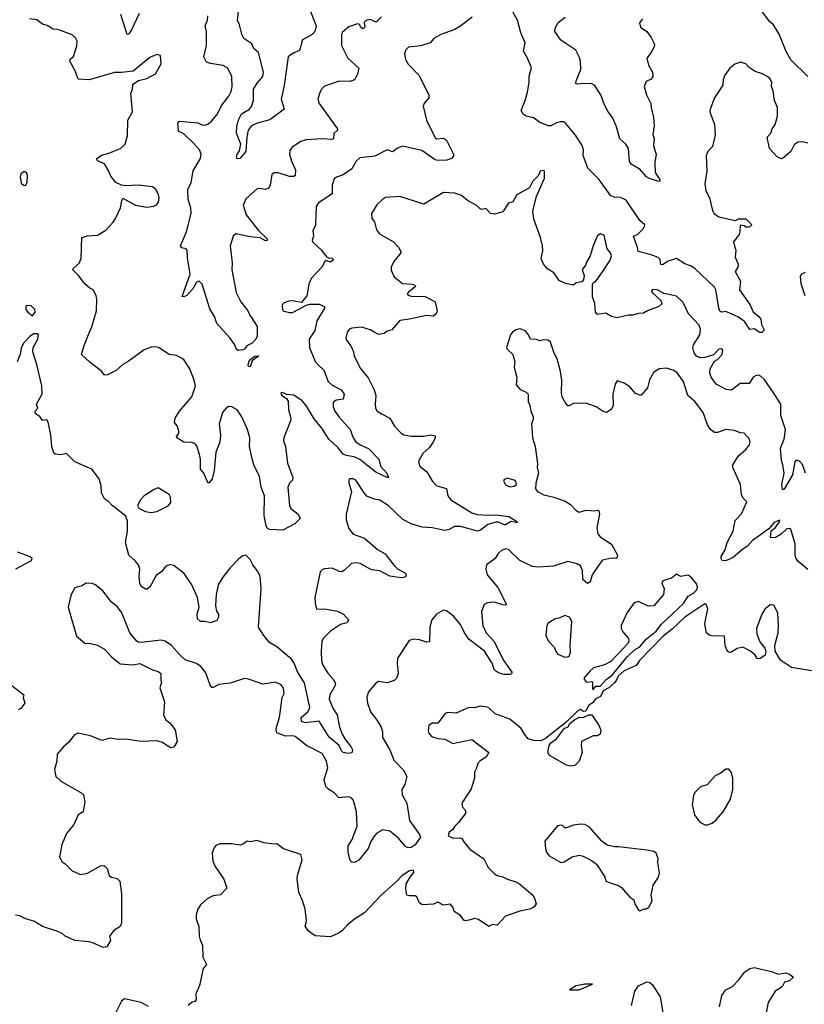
# Model space of a CAD drawing. Extents: x 2199565 to 2323334, y 894172 to 1018966.
# Tile 245 of 256: x 2235604 to 2241160, y 982372 to 989348. Entities that reach past the tile are written whole.
import ezdxf

# ---------------------------------------------------------------- set-up
doc = ezdxf.new("R2010")
doc.units = 0

msp = doc.modelspace()

# ---------------------------------------------------------------- linework, layer by layer
at = {"layer": '0CON10XD'}
for points in [[(2237662, 989405), (2237702.1, 989305), (2237693.1, 989265), (2237675, 989242.9), (2237607.5, 989205), (2237585, 989129.4), (2237539.7, 989110.3), (2237505, 989084.2), (2237477.8, 988882.2), (2237456.2, 988785), (2237475.5, 988714.5), (2237375, 988637.5), (2237285, 988615.6), (2237245, 988597.1), (2237221.5, 988565), (2237211.8, 988515), (2237205.3, 988414.7), (2237162, 988365), (2237145, 988362.5), (2237139.2, 988375), (2237143.1, 988395), (2237161.2, 988418.8), (2237170.4, 988465), (2237140, 988545), (2237141.4, 988595), (2237155, 988644.3), (2237175, 988681.6), (2237232.2, 988715), (2237246.1, 988733.9), (2237258.9, 988775), (2237260.6, 988855), (2237285, 988898.8), (2237325.7, 988945), (2237329.4, 988975), (2237294.5, 989114.5), (2237262.9, 989145), (2237246.9, 989176.9), (2237192, 989215), (2237176, 989245), (2237161.3, 989311.3), (2237145.6, 989345), (2237155.4, 989424.6)], [(2241185, 988472), (2241145, 988483.3), (2241115, 988481.2), (2241087.7, 988462.3), (2241064, 988415), (2241005, 988364), (2240995, 988362.5), (2240966.6, 988376.6), (2240914.3, 988435), (2240897.5, 988515), (2240922.5, 988545), (2240931.2, 988575), (2240954.2, 988605), (2240970.6, 988665), (2240969.2, 988725), (2240948.1, 988775), (2240940, 988845), (2240927.1, 988875), (2240930, 988905), (2240915, 988932), (2240902.1, 988942.1), (2240863.3, 988965), (2240811.1, 988981.1), (2240769.7, 989009.7), (2240745, 989036.2), (2240707.7, 989047.7), (2240667.3, 989032.7), (2240632.5, 989005), (2240596.2, 988955), (2240586, 988925), (2240583.8, 988885), (2240525, 988793.3), (2240492.5, 988715), (2240492, 988695), (2240524, 988605), (2240529.1, 988530.9), (2240510.3, 988449.7), (2240476.2, 988415), (2240463.8, 988385), (2240468.5, 988275), (2240454.6, 988184.6), (2240462.9, 988135), (2240488, 988085), (2240510.8, 987995), (2240522.5, 987975), (2240555, 987950.6), (2240673.8, 987926.2), (2240695, 987936.2), (2240746.4, 987936.4), (2240787.5, 987895), (2240775, 987880), (2240765, 987877.5), (2240745, 987877.5), (2240735, 987887.5), (2240705, 987892.5), (2240704.2, 987845), (2240698, 987825), (2240658.8, 987775), (2240666.2, 987743.8), (2240674.2, 987715), (2240671.4, 987665), (2240690.8, 987615), (2240688, 987595), (2240670.8, 987565), (2240707.3, 987495), (2240700.5, 987435), (2240775, 987331.2), (2240798.6, 987278.6), (2240838.6, 987245), (2240851.4, 987225), (2240857.7, 987187.7), (2240872.5, 987155), (2240872.5, 987145), (2240858.3, 987131.7), (2240845, 987132.5), (2240805, 987157.5), (2240775, 987154), (2240738.2, 987208.2), (2240695, 987240), (2240605, 987281.1), (2240575, 987276.5), (2240565, 987280.5), (2240553.6, 987305), (2240532.9, 987435), (2240525, 987453.3), (2240385, 987585.8), (2240355, 987604.5), (2240315, 987617.1), (2240255, 987656.9), (2240195, 987638.2), (2240155, 987611.9), (2240143.7, 987613.7), (2240138.3, 987648.3), (2240125, 987662.9), (2240075, 987682), (2239984.5, 987704.5), (2239979.6, 987735), (2239950, 987815), (2239980.9, 987829.1), (2240007.8, 987855), (2240025.5, 987875), (2240030, 987895), (2239995.5, 987925.5), (2239898.7, 988068.7), (2239858.9, 988088.9), (2239815, 988089.5), (2239791, 988101), (2239705, 988218.7), (2239626.9, 988295), (2239593.3, 988385), (2239595.6, 988425), (2239586.3, 988456.3), (2239540.3, 988530.3), (2239468.8, 988615), (2239455, 988623.8), (2239433.9, 988623.9), (2239405, 988617.1), (2239365, 988595.7), (2239345, 988596.9), (2239285, 988622.2), (2239241.7, 988651.7), (2239190, 988665), (2239168.7, 988678.7), (2239154, 988705), (2239183.6, 988775), (2239200, 988835), (2239212.5, 988905), (2239211.1, 988948.9), (2239227.3, 989007.3), (2239200.9, 989075), (2239170.6, 989125), (2239183.3, 989185), (2239151.9, 989255), (2239130, 989345), (2239083.1, 989425)], [(2241184.6, 988944.6), (2241063.8, 989063.8), (2241031.5, 989121.5), (2240980.8, 989245), (2240941.8, 989311.8), (2240912.9, 989335), (2240855, 989416)], [(2236235.7, 988275.7), (2236205, 988326), (2236155, 988347.5), (2236148.3, 988361.7), (2236182.3, 988387.7), (2236235, 988402), (2236316.7, 988435), (2236350, 988465), (2236367.1, 988525), (2236370, 988635), (2236402, 988695), (2236391.2, 988825), (2236403.3, 988855), (2236405, 988890), (2236445, 988916.7), (2236505, 988931.2), (2236565, 988964), (2236605.8, 989035), (2236600, 989095), (2236575, 989102.5), (2236525, 989080), (2236406.4, 988983.6), (2236325, 988972.9), (2236275, 988974.4), (2236095, 988922.7), (2236016.8, 988926.8), (2235996.7, 988985), (2235960, 989055), (2235961.7, 989068.3), (2235985, 989087.5), (2236008.3, 989161.7), (2236010, 989195), (2235998.3, 989218.3), (2235975, 989240), (2235875, 989278), (2235841.2, 989281.2), (2235797.9, 989307.9), (2235765, 989316), (2235725.9, 989345.9), (2235673, 989353)], [(2238808.8, 989365), (2238725, 989301.4), (2238685, 989277.5), (2238585, 989244.2), (2238536.7, 989215), (2238510, 989185), (2238443.9, 989163.9), (2238357.7, 989152.3), (2238338, 989135), (2238328.8, 989105), (2238336, 989065), (2238355, 989033.3), (2238431.2, 988955), (2238501.4, 988815), (2238500.6, 988795), (2238467.5, 988755), (2238462, 988735), (2238484.3, 988635), (2238545, 988511.2), (2238555.9, 988504.1), (2238605, 988509.2), (2238626.7, 988495), (2238676.7, 988395), (2238675, 988380), (2238662.5, 988365), (2238628.3, 988351.7), (2238565, 988350), (2238545, 988356.2), (2238451.9, 988421.9), (2238315, 988451.4), (2238274.3, 988435.7), (2238245, 988411.2), (2238205, 988426.2), (2238117.8, 988382.2), (2238011.5, 988368.5), (2237985.6, 988345), (2237955, 988290.6), (2237895, 988248.1), (2237847.3, 988232.7), (2237830.5, 988219.5), (2237815.5, 988174.5), (2237817.5, 988115), (2237719.7, 988050.3), (2237703.8, 988025), (2237698.8, 987901.2), (2237696.2, 987885), (2237678.8, 987855), (2237683.8, 987815), (2237674, 987785), (2237676.2, 987775), (2237740, 987715), (2237775, 987671.2), (2237791.2, 987661.2), (2237817.8, 987657.8), (2237822.9, 987645), (2237805, 987629.5), (2237775, 987640.8), (2237765, 987635.6), (2237744.3, 987595), (2237666.9, 987515), (2237651.9, 987475), (2237638.1, 987391.9), (2237600, 987345), (2237535, 987356), (2237507, 987353), (2237475, 987340), (2237463, 987327), (2237462.5, 987315), (2237467.5, 987285), (2237515, 987272.5), (2237535, 987274.4), (2237633.9, 987326.1), (2237657.9, 987332.1), (2237725, 987333.3), (2237763.3, 987315), (2237763.3, 987305), (2237708.9, 987215), (2237693.2, 987146.8), (2237653.5, 987085), (2237656, 987025), (2237696.6, 986926.6), (2237719.8, 986899.8), (2237757.5, 986865), (2237787.5, 986785), (2237815, 986760.6), (2237880, 986725), (2237902, 986695), (2237895, 986658.8), (2237845, 986652.5), (2237824.7, 986635.3), (2237823.4, 986605), (2237835.4, 986575), (2237865, 986531.9), (2237944.6, 986444.6), (2237965.4, 986385), (2237985, 986356.7), (2238014.3, 986335), (2238075, 986308.8), (2238148, 986235), (2238158.5, 986185), (2238203.1, 986135), (2238216.2, 986105), (2238205, 986104.3), (2238125, 986141.8), (2238012.5, 986232.5), (2237971.7, 986251.7), (2237915, 986261.3), (2237895, 986270.3), (2237857.4, 986317.4), (2237792.3, 986375), (2237742.7, 986455), (2237689, 986519), (2237632.9, 986615), (2237605, 986648.5), (2237545, 986688.6), (2237495, 986692.5), (2237465, 986706.2), (2237453.3, 986705), (2237460, 986685), (2237493.9, 986663.9), (2237504.3, 986644.3), (2237507.3, 986585), (2237523.8, 986525), (2237522.5, 986505), (2237474.7, 986385), (2237471.8, 986365), (2237485.5, 986325), (2237501.2, 986205), (2237538.1, 986105), (2237534.5, 986085.5), (2237513.5, 986065), (2237501.8, 986035), (2237515.2, 985905.2), (2237524.8, 985884.8), (2237576, 985845), (2237589.3, 985815), (2237552.5, 985775), (2237467.6, 985732.4), (2237373.3, 985735), (2237355.7, 985745), (2237348, 985762), (2237336.1, 985835), (2237338.3, 985975), (2237314.1, 986035), (2237302, 986112), (2237262.8, 986195), (2237247.1, 986247.1), (2237230.4, 986325), (2237233.1, 986385), (2237217.5, 986445), (2237177.7, 986535), (2237145, 986583.3), (2237105, 986605.6), (2237085, 986606.9), (2237065.8, 986595), (2237040.6, 986565), (2237016.4, 986485), (2237025.6, 986405), (2237021.4, 986355), (2236993.8, 986285), (2236981.4, 986155), (2236966.9, 986095), (2236955, 986078), (2236945, 986066.7), (2236935, 986067.5), (2236908, 986135), (2236883.3, 986163.3), (2236883.8, 986235), (2236876.4, 986266.4), (2236857.9, 986327.9), (2236845, 986344.2), (2236823.2, 986353.2), (2236765, 986355.6), (2236716.7, 986385), (2236713.3, 986395), (2236730, 986415), (2236731.2, 986435), (2236719.5, 986469.5), (2236700, 986495), (2236705.7, 986525), (2236735, 986573.3), (2236822.7, 986675), (2236847.8, 986755), (2236839.2, 986795), (2236807.5, 986875), (2236768, 986935), (2236755, 986948), (2236715, 986968), (2236663.3, 986975), (2236587.5, 987025), (2236565, 987030.8), (2236535, 987027.5), (2236485, 987008), (2236373, 986927), (2236333.3, 986905), (2236287, 986863), (2236225, 986832), (2236205, 986828.8), (2236185.9, 986855.9), (2236100.7, 986920.7), (2236042.5, 986975), (2236059.5, 987040.5), (2236092.2, 987117.8), (2236115, 987172.5), (2236146.7, 987285), (2236151.2, 987365), (2236146, 987395), (2236123, 987433), (2236100, 987445), (2236065, 987476.7), (2236021.2, 987535), (2235981.2, 987575), (2235985, 987587.5), (2236025, 987622.5), (2236040, 987655), (2236043.8, 987805), (2236085, 987815.7), (2236155, 987822), (2236215, 987856), (2236265, 987913.8), (2236284, 987945), (2236318, 988015), (2236326.2, 988065), (2236335, 988082.5), (2236425, 988034), (2236505, 988020), (2236554.3, 988025.7), (2236573, 988037), (2236586, 988055), (2236591.2, 988085), (2236585, 988117.5), (2236567.5, 988145), (2236545, 988163.3), (2236445, 988175.8), (2236355, 988171.2), (2236325, 988176.2), (2236285, 988194), (2236249.1, 988239.1), (2236235.7, 988275.7)], [(2236395.4, 989275), (2236375, 989246.2), (2236364.2, 989244.2), (2236320.5, 989385)], [(2236449.2, 989390.8), (2236395.4, 989275)], [(2238165, 989369.1), (2238129.2, 989330.8), (2238085, 989349.6), (2238062, 989345), (2238047.5, 989335), (2238043.3, 989325), (2238048, 989295), (2238035.8, 989284.2), (2238017.5, 989295), (2238012.5, 989315), (2237995, 989318.8), (2237935, 989296.2), (2237890.7, 989259.3), (2237883.3, 989245), (2237883.8, 989165), (2237927.5, 989075), (2238004.3, 989005), (2237995, 988961.1), (2237976.5, 988923.5), (2237965, 988917.3), (2237939.1, 988910.9), (2237865, 988912.2), (2237763.2, 988876.8), (2237740, 988855), (2237725.8, 988824.2), (2237716, 988785), (2237724.2, 988755), (2237854, 988575), (2237853.8, 988565), (2237828.8, 988541.2), (2237826, 988505), (2237815, 988498), (2237745, 988504.5), (2237632.4, 988497.6), (2237594.3, 988485.7), (2237533.3, 988445), (2237517.9, 988422.1), (2237514.5, 988395), (2237529.6, 988345), (2237557.1, 988285), (2237555, 988243.3), (2237544.2, 988235.8), (2237515, 988237.5), (2237435, 988263.1), (2237405, 988263.8), (2237388.3, 988251.7), (2237377.8, 988175), (2237365.5, 988154.5), (2237345, 988145.8), (2237305, 988152.9), (2237285, 988148.6), (2237205, 988079.2), (2237185.5, 988035), (2237208.7, 987965), (2237295.5, 987855), (2237355.8, 987795), (2237357.3, 987782.7), (2237345, 987781.9), (2237307.7, 987802.3), (2237235, 987808.9), (2237135, 987830), (2237115, 987813.3), (2237094.4, 987745), (2237108.2, 987625), (2237105.4, 987574.6), (2237136.4, 987415), (2237169.1, 987349.1), (2237215, 987293.3), (2237237.3, 987247.3), (2237286.1, 987173.9), (2237285.7, 987105.7), (2237276.6, 987083.4), (2237250.6, 987055), (2237212.5, 987037.5), (2237195, 987012.5), (2237185, 987007.8), (2237150, 987005), (2237136.2, 987015), (2237126.2, 987045), (2237092.9, 987095), (2237000.6, 987195), (2236984.4, 987245), (2236950.5, 987300.5), (2236895.6, 987475), (2236875.6, 987495.6), (2236855, 987488.9), (2236828.9, 987441.1), (2236786.9, 987393.1), (2236765, 987384.4), (2236755, 987387.5), (2236810.8, 987545), (2236791.2, 987661.2), (2236790, 987715), (2236783.6, 987723.6), (2236751.7, 987731.7), (2236743.3, 987745), (2236785.8, 987845), (2236818.5, 987975), (2236816.2, 988015), (2236796, 988075), (2236794.7, 988145), (2236818.5, 988195), (2236833.1, 988276.9), (2236883.1, 988365), (2236888.9, 988395), (2236877.1, 988425), (2236835, 988472.5), (2236765, 988538.8), (2236729.3, 988559.3), (2236724.2, 988615.8), (2236735, 988629.2), (2236865, 988617.8), (2236895, 988603.1), (2236915, 988601.1), (2236935, 988608.1), (2236961.2, 988628.8), (2236999.4, 988675), (2237035, 988742), (2237084, 988805), (2237100.9, 988839.1), (2237107.9, 988872.1), (2237106.6, 988946.6), (2237078, 989005), (2237045, 989023.1), (2236955, 989037.5), (2236927.3, 989047.3), (2236907.5, 989085), (2236926.9, 989165), (2236927.8, 989265), (2236916.9, 989305), (2236933.3, 989345), (2236935.6, 989375)], [(2240013.3, 989355), (2239993.8, 989325), (2240000, 989295), (2240045, 989263.3), (2240075, 989222.5), (2240098, 989175), (2240096, 989155), (2240075.6, 989115), (2240045.8, 989075), (2240056.8, 989026.8), (2240085.4, 988975), (2240087.3, 988945), (2240075, 988927.5), (2240040.7, 988909.3), (2240025.7, 988875), (2240041.8, 988815), (2240072.7, 988755), (2240074.7, 988724.7), (2240093.1, 988655), (2240096.4, 988595), (2240087.1, 988535), (2240095.7, 988505), (2240092.9, 988455), (2240110, 988395), (2240101.1, 988335), (2240104, 988265), (2240120.3, 988240.3), (2240136, 988215), (2240136.2, 988205), (2240129.2, 988200.8), (2240063.4, 988223.4), (2240042.5, 988235), (2239997.7, 988287.7), (2239933.3, 988323.3), (2239923.1, 988343.1), (2239915.5, 988435), (2239896.2, 988466.2), (2239853.8, 988505), (2239828.6, 988595), (2239801.4, 988655), (2239770.6, 988695), (2239744.5, 988745), (2239720, 988815), (2239675, 988882.9), (2239655, 988894.1), (2239593.1, 988896.9), (2239555, 988890.8), (2239541.9, 988895), (2239543.8, 988915), (2239577.5, 988995), (2239574.4, 989054.4), (2239565.5, 989085.5), (2239542.7, 989132.7), (2239435, 989204), (2239393.5, 989265), (2239394.5, 989285), (2239413.8, 989325), (2239465.3, 989364.7)], [(2235645, 988172.5), (2235656.1, 988193.9), (2235660, 988245), (2235652.5, 988265), (2235635, 988272.5), (2235612.5, 988255), (2235607.5, 988235), (2235615, 988190), (2235630, 988175), (2235645, 988172.5)], [(2241167.6, 986135), (2241147, 986197), (2241125, 986220.5), (2241103.3, 986226.7), (2241092.5, 986215), (2241075.9, 986124.1), (2241025, 986032.9), (2241015, 986019.2), (2241005, 986020), (2241001.4, 986055), (2241016.7, 986135), (2241008.9, 986195), (2240998.1, 986225), (2240992.1, 986312.1), (2241017.9, 986375), (2241026.2, 986445), (2240994.6, 986544.6), (2240992.7, 986625), (2240939.7, 986709.7), (2240875, 986802), (2240855, 986820.8), (2240835, 986828.6), (2240815, 986825.8), (2240798.8, 986815), (2240768.5, 986771.5), (2240705, 986770), (2240645, 986723.1), (2240606.8, 986726.8), (2240535, 986766.7), (2240500.6, 986815), (2240491.4, 986845), (2240492.5, 986875), (2240525, 986927.5), (2240545, 986940), (2240578, 986975), (2240583.3, 987005), (2240575, 987016.2), (2240555, 987013.3), (2240516.1, 986973.9), (2240455.6, 986954.4), (2240425, 986953.3), (2240397.1, 986965), (2240378.8, 986988.8), (2240370.5, 987025), (2240375.5, 987045), (2240421.2, 987115), (2240424.5, 987155), (2240415, 987184.2), (2240340, 987265), (2240302, 987345), (2240255, 987388.8), (2240168.3, 987408.3), (2240117.5, 987435), (2240085, 987437.5), (2240077.5, 987425), (2240083.9, 987413.9), (2240145, 987357.5), (2240150, 987335), (2240130, 987315), (2240050, 987285), (2240021.7, 987268.3), (2239985, 987267.5), (2239946.4, 987253.6), (2239915, 987253.8), (2239835, 987235.8), (2239795, 987244.2), (2239755, 987268.8), (2239695, 987258.8), (2239680.8, 987275), (2239676.9, 987336.9), (2239660, 987385), (2239660.7, 987469.3), (2239667.5, 987485), (2239685, 987497.5), (2239738.3, 987571.7), (2239785.6, 987645), (2239794.3, 987675), (2239787.1, 987695), (2239763.3, 987725), (2239741.7, 987821.7), (2239715, 987830.8), (2239694, 987815), (2239663.8, 987745), (2239644.2, 987675.8), (2239618.8, 987635), (2239611.2, 987608.8), (2239586.7, 987575), (2239600, 987535), (2239596.1, 987503.9), (2239585, 987490), (2239545, 987482.5), (2239525, 987467.5), (2239467.7, 987477.7), (2239425, 987500), (2239386.7, 987555), (2239342.1, 987582.1), (2239312, 987615), (2239297.5, 987655), (2239309.1, 987710.9), (2239305.6, 987745), (2239291.1, 987805), (2239245.5, 987935), (2239236.4, 987993.6), (2239264.2, 988095), (2239320, 988225), (2239320, 988275), (2239315, 988280), (2239290, 988275), (2239277.5, 988245), (2239236.7, 988205), (2239213.9, 988156.1), (2239125, 988106.2), (2239095, 988056.7), (2239065, 988048.8), (2239025, 987987.5), (2238965, 987970), (2238937.5, 987975), (2238905, 988010), (2238875, 988003.3), (2238865, 988006.7), (2238836.7, 988035), (2238775, 988068), (2238731.7, 988101.7), (2238685, 988119.4), (2238605, 988124.2), (2238465, 988041.2), (2238295, 988096), (2238195, 988088.8), (2238173.3, 988075), (2238132.7, 988037.3), (2238094.1, 987975.9), (2238098.3, 987938.3), (2238116.2, 987915), (2238129.3, 987859.3), (2238151.7, 987831.7), (2238251.2, 987775), (2238285.7, 987735.7), (2238303.8, 987705), (2238303.3, 987695), (2238254.2, 987635), (2238234.2, 987595), (2238234.4, 987574.4), (2238255, 987526.7), (2238315, 987478.8), (2238383.5, 987473.5), (2238406.7, 987465), (2238403.8, 987455), (2238353.8, 987415), (2238348.8, 987405), (2238355, 987396.7), (2238375, 987390), (2238475, 987386), (2238545, 987350), (2238560, 987285), (2238553.3, 987265), (2238535, 987246.7), (2238485, 987252), (2238365, 987225.7), (2238295, 987217.5), (2238239.4, 987150.6), (2238205, 987140), (2238184.4, 987125.6), (2238145, 987117.5), (2238113.6, 987133.6), (2238085, 987150.6), (2238025, 987169.5), (2237956.9, 987163.1), (2237939.2, 987155), (2237921.9, 987135), (2237912.9, 987095), (2237917, 987077), (2237947.9, 987037.9), (2237968, 986995), (2237972.5, 986965), (2238017.2, 986877.2), (2238070.7, 986810.7), (2238114.4, 986725), (2238125.6, 986685), (2238120.6, 986625), (2238124.3, 986595), (2238135.8, 986575), (2238165, 986554.3), (2238225.7, 986525.7), (2238258.9, 986468.9), (2238305, 986418), (2238325, 986407.1), (2238375, 986396.4), (2238465, 986396.7), (2238515.6, 986405.6), (2238545, 986400), (2238546, 986385), (2238531.4, 986355), (2238504.3, 986315), (2238458.5, 986275), (2238431.4, 986225), (2238430, 986205), (2238438, 986185), (2238487.5, 986145), (2238526.9, 986075), (2238558.8, 986045)], [(2241165, 987557.5), (2241140, 987545), (2241131.7, 987528.3), (2241135, 987480), (2241163.3, 987395)], [(2235695, 987250), (2235712.5, 987275), (2235710, 987295), (2235685, 987320), (2235656.4, 987323.6), (2235647.5, 987315), (2235646.7, 987295), (2235663.6, 987273.6), (2235695, 987250)], [(2241185, 985452.5), (2241115, 985511.9), (2241100, 985535), (2241094.5, 985555), (2241095.6, 985635), (2241065, 985736.2), (2241055, 985744), (2241035, 985740.5), (2240996.6, 985703.4), (2240955, 985678.9), (2240925.8, 985675.8), (2240920.5, 985680.5), (2240924.5, 985725.5), (2240955, 985750), (2240987.5, 985795), (2240985, 985802.5), (2240945.5, 985785), (2240909.3, 985740.7), (2240792.1, 985657.9), (2240755, 985615.4), (2240725, 985597.5), (2240655, 985537.9), (2240605, 985514.3), (2240577.5, 985517.5), (2240570.3, 985530.3), (2240571.1, 985545), (2240598.9, 985591.1), (2240614.4, 985645), (2240635, 985684.2), (2240656.4, 985725), (2240669.3, 985800.7), (2240715, 985847.5), (2240752, 985932), (2240727, 985957), (2240714.2, 985985), (2240707.9, 986055), (2240652.9, 986175), (2240654.1, 986194.1), (2240695, 986258.8), (2240745, 986302), (2240772, 986335), (2240777.1, 986355), (2240772, 986375), (2240735, 986418.8), (2240705, 986421.2), (2240665, 986437.5), (2240605, 986443.8), (2240545, 986424.2), (2240525, 986424.2), (2240495, 986444.2), (2240475, 986476.7), (2240444.3, 986565), (2240385, 986642.5), (2240335.6, 986685.6), (2240304.3, 986785), (2240259.2, 986845), (2240235, 986862.5), (2240185, 986879.2), (2240135, 986873.8), (2240095, 986851.2), (2240062.9, 986797.1), (2240049.7, 986740.3), (2240005, 986687.5), (2239995, 986686.7), (2239965, 986700), (2239925, 986746.2), (2239885, 986773.3), (2239835, 986790), (2239821.2, 986765), (2239803.8, 986695), (2239807, 986613), (2239793.3, 986585), (2239760, 986565), (2239735, 986571.2), (2239685, 986604.2), (2239615, 986630), (2239525, 986628), (2239495, 986612.5), (2239485, 986613.3), (2239466.2, 986635), (2239445.8, 986675.8), (2239440.8, 986705), (2239442.9, 986795), (2239433.1, 986855), (2239410, 986945), (2239389.2, 986985), (2239363.6, 987063.6), (2239345, 987077.5), (2239315, 987080), (2239285, 987073.8), (2239263, 987083), (2239220, 987085), (2239206.1, 987116.1), (2239185, 987142.5), (2239145, 987157.5), (2239118.3, 987151.7), (2239092.5, 987135), (2239080, 987115), (2239051.2, 987025), (2239055, 987012.5), (2239096.7, 986975), (2239110.8, 986925), (2239105.6, 986885), (2239114.2, 986845.8), (2239124.3, 986815), (2239120, 986760), (2239147, 986727), (2239189.7, 986709.7), (2239203.3, 986695), (2239203.3, 986643.3), (2239217, 986617), (2239224, 986575), (2239240, 986535), (2239240, 986515), (2239229.2, 986485), (2239236, 986385), (2239254.2, 986325), (2239270.5, 986200.5), (2239268, 986175), (2239278.6, 986135), (2239258.8, 986065), (2239256.2, 986025), (2239270, 986005), (2239315, 985980.8), (2239385.6, 985965.6), (2239467.4, 985937.4), (2239505, 985914), (2239543, 985873), (2239565, 985858.8), (2239615, 985872), (2239675, 985867.5), (2239695, 985872.5), (2239705, 985867.5), (2239710, 985845), (2239691.5, 985748.5), (2239697.8, 985705), (2239714.7, 985684.7), (2239795, 985631.2), (2239838, 985555), (2239835, 985537.5), (2239825, 985531.2), (2239795, 985532), (2239731.7, 985518.3), (2239708.3, 985488.3), (2239657.1, 985415), (2239644.1, 985365.9), (2239625, 985354), (2239592.3, 985382.3), (2239590, 985445), (2239575, 985477.5), (2239551.7, 985491.7), (2239485, 985508.8), (2239385, 985476), (2239275, 985469.5), (2239235, 985473.5), (2239146.4, 985516.4), (2239065, 985593.3), (2239045, 985598.2), (2239015, 985586.9), (2238993, 985567), (2238969.7, 985530.3), (2238910, 985485), (2238904, 985456), (2238914.3, 985414.3), (2238990, 985325), (2239050, 985205), (2239045, 985200), (2239025, 985201.2), (2238965, 985220), (2238915, 985216), (2238893.3, 985205), (2238874.2, 985155), (2238884.4, 985055), (2238906.9, 985005), (2238960.5, 984945), (2239032.2, 984805), (2239088, 984725), (2239085.7, 984714.3), (2239075, 984708.8), (2239035, 984709.2), (2238995, 984721.4), (2238974.3, 984735), (2238964.4, 984745), (2238948.5, 984788.5), (2238894.8, 984874.8), (2238786.7, 984956.7), (2238753, 985003), (2238725, 985062.2), (2238675, 985121.9), (2238625, 985158.8), (2238605, 985163.3), (2238555, 985136.7), (2238521.2, 985095), (2238507.5, 985045), (2238505, 984940), (2238485, 984938.8), (2238435, 984954.3), (2238395, 984958.6), (2238361.4, 984948.6), (2238280, 984825), (2238276, 984785), (2238283, 984717), (2238274.2, 984685), (2238255, 984666), (2238235, 984658), (2238205, 984650), (2238174.2, 984654.2), (2238145, 984658.8), (2238125, 984646.7), (2238074, 984585), (2238061.2, 984548.8), (2238066, 984505), (2238088.8, 984445), (2238135, 984383.8), (2238162.9, 984335), (2238171.9, 984305), (2238172.4, 984262.4), (2238224.4, 984175), (2238252.7, 984102.7), (2238320.5, 984030.5), (2238344.5, 983985), (2238330.8, 983929.2), (2238310, 983895), (2238312.9, 983855), (2238346.1, 983796.1), (2238363.8, 983675), (2238434.5, 983575), (2238441.5, 983555), (2238405, 983501.6), (2238375, 983483.4), (2238355, 983480), (2238335, 983490.6), (2238285, 983550.5), (2238225, 983599.2), (2238175, 983608.8), (2238134, 983585), (2238115.8, 983565), (2238089.4, 983525), (2238071.9, 983475), (2238005, 983393.8), (2237975, 983376.7), (2237955, 983380), (2237945, 983390), (2237929.2, 983445), (2237930, 983495), (2237956.1, 983533.9), (2237994.7, 983635), (2237988.2, 983735), (2237968.6, 983815), (2237955, 983832.5), (2237935, 983842.9), (2237864.1, 983834.1), (2237831.1, 983871.1), (2237791.9, 983895), (2237771.4, 983915), (2237760, 983965), (2237786.6, 984046.6), (2237775.8, 984095), (2237745, 984149.2), (2237635, 984206.1), (2237555, 984270), (2237535, 984274.6), (2237485, 984271.6), (2237425.3, 984295.3), (2237419.2, 984315), (2237421.3, 984335), (2237443.6, 984405), (2237450, 984455), (2237462, 984545), (2237477.5, 984575), (2237472.1, 984612.1), (2237455.6, 984635.6), (2237415, 984654.2), (2237325, 984639.2), (2237225, 984676), (2237195, 984680.8), (2237095, 984647.8), (2237015, 984638.1), (2236975, 984615.8), (2236965, 984616), (2236952.4, 984632.4), (2236921.4, 984721.4), (2236886.1, 984766.1), (2236855, 984785.6), (2236775, 984812), (2236736.8, 984846.8), (2236678, 984915), (2236634.2, 984944.2), (2236605, 984952), (2236465, 984935.5), (2236445, 984936.9), (2236434.5, 984944.5), (2236383.8, 985005), (2236326.3, 985146.3), (2236295, 985190.8), (2236255, 985222), (2236240.7, 985240.7), (2236192.4, 985302.4), (2236135, 985346.2), (2236115, 985353.8), (2236075, 985356.7), (2236045, 985336.7), (2235995, 985322.5), (2235968.6, 985275), (2235948, 985185), (2236005, 984980), (2236065, 984930), (2236105, 984928), (2236155, 984915.7), (2236205, 984888), (2236253.4, 984833.4), (2236315, 984784), (2236405, 984776.9), (2236455, 984786), (2236545, 984741.2), (2236585, 984728.8), (2236603.3, 984715), (2236603.6, 984666.4), (2236608.8, 984655), (2236596, 984615), (2236628.8, 984515), (2236621.7, 984421.7), (2236640, 984385), (2236665.9, 984365.9), (2236705, 984317.5), (2236720, 984235), (2236695, 984193.3), (2236675, 984190), (2236645.6, 984205.6), (2236615, 984227.1), (2236575, 984237.5), (2236465, 984234.4), (2236355, 984250.6), (2236298.8, 984248.8), (2236245, 984257.1), (2236185, 984241.4), (2236104.1, 984274.1), (2236015, 984292), (2235990.3, 984279.7), (2235951.2, 984228.8), (2235913, 984197), (2235870, 984145), (2235867.5, 984095), (2235849.2, 984035), (2235859.2, 983985), (2235895, 983952), (2236045, 983868.8), (2236055.8, 983855), (2236064.1, 983805.9), (2236053.6, 983736.4), (2236017.5, 983715), (2235986.7, 983645), (2235935, 983581.2), (2235901.4, 983505), (2235886, 983415), (2235905, 983381.2), (2235927, 983367), (2235975, 983318.6), (2236035, 983290.6), (2236085, 983300), (2236175, 983353.8), (2236200, 983355), (2236223.3, 983335), (2236237.5, 983285), (2236255, 983273.8), (2236295, 983263.8), (2236314, 983245), (2236324.4, 983154.4), (2236324.2, 982945.8), (2236315, 982923.3), (2236270, 982895), (2236240, 982855), (2236247.5, 982825), (2236220.7, 982779.3), (2236195, 982773.8), (2236126, 982806), (2236095, 982814.2), (2235995, 982824.4), (2235925, 982854.4), (2235904.5, 982874.5), (2235875, 982888.5), (2235765, 982923.8), (2235705, 982961.1), (2235645, 982977.8), (2235605, 982998.1), (2235575, 983003.3)], [(2238558.8, 986045), (2238625, 986025.8), (2238635.6, 985975), (2238656.9, 985945), (2238805, 985853.9), (2238843.3, 985843.3), (2238925, 985836.8), (2238975, 985840.8), (2239067.9, 985827.9), (2239121.2, 985795), (2239126, 985784), (2239085, 985792.5), (2239045, 985768.5), (2239035, 985768.5), (2238995, 985787.9), (2238975, 985787.9), (2238919.1, 985770.9), (2238867.8, 985732.2), (2238845, 985724.5), (2238725, 985758.2), (2238682.4, 985757.6), (2238645, 985736.9), (2238615, 985730), (2238525, 985748.9), (2238455, 985753.5), (2238375, 985777.1), (2238317.6, 985807.6), (2238214, 985905), (2238155, 985944), (2238115, 985952), (2238063.2, 985973.2), (2238042, 985995), (2237983.3, 986085), (2237965, 986095.8), (2237940, 986095), (2237933.6, 986086.4), (2237933.8, 986065), (2237953.8, 986005), (2237915.8, 985845), (2237916, 985805), (2237935, 985743.3), (2237965, 985703.1), (2238044.7, 985674.7), (2238138.1, 985595), (2238192.8, 985562.8), (2238252.2, 985482.2), (2238278.3, 985458.3), (2238335.5, 985425.5), (2238340, 985405), (2238325, 985396), (2238305.6, 985394.4), (2238225, 985406.4), (2238155, 985442.2), (2238095, 985451.1), (2238015, 985495.4), (2237985, 985500), (2237954.2, 985495), (2237905, 985448.1), (2237885, 985436.7), (2237865, 985438.1), (2237845, 985449.4), (2237815, 985461.5), (2237763, 985457), (2237747.1, 985452.9), (2237731.2, 985435), (2237694.4, 985255), (2237695.9, 985215.9), (2237705, 985172.5), (2237765, 985173.3), (2237855, 985157.8), (2237896, 985135), (2237931.2, 985095), (2237923.3, 985075), (2237875, 985062.9), (2237804.7, 985015.3), (2237755, 984966.9), (2237743.9, 984945), (2237738.8, 984875), (2237741.9, 984805), (2237749.5, 984775), (2237785, 984718.9), (2237824.4, 984675), (2237839.2, 984645), (2237836, 984625), (2237800, 984565), (2237795.8, 984535), (2237824.4, 984464.4), (2237853, 984423), (2237867.5, 984335), (2237888.1, 984285), (2237910.6, 984245), (2237948.6, 984198.6), (2237960, 984175), (2237956.4, 984153.6), (2237931.1, 984148.9), (2237895, 984156.5), (2237883.1, 984166.9), (2237866.2, 984206.2), (2237796.2, 984265), (2237725, 984376.9), (2237625, 984365.3), (2237598.5, 984375), (2237597.1, 984405), (2237645.3, 984445), (2237658.4, 984475), (2237620.1, 984650.1), (2237572.7, 984722.7), (2237548, 984788), (2237528.3, 984818.3), (2237425, 984904.4), (2237372, 984935), (2237332.5, 984985), (2237296, 985045), (2237313.1, 985315), (2237305.6, 985405), (2237285.5, 985445), (2237254.4, 985485), (2237235, 985523.8), (2237205, 985553.3), (2237185, 985548.8), (2237155, 985528.8), (2237095, 985463.8), (2237042.1, 985397.9), (2237009.2, 985345), (2236996.1, 985276.1), (2236991.2, 985195), (2236997.7, 985157.7), (2237010.8, 985135), (2237010.8, 985115), (2236998.8, 985091.2), (2236955, 985074), (2236915, 985084.3), (2236885, 985084.3), (2236863.2, 985103.2), (2236860.8, 985135), (2236874.2, 985185), (2236864, 985255), (2236823.4, 985343.4), (2236769.2, 985425), (2236695, 985480.8), (2236675, 985486.7), (2236655, 985484), (2236636.1, 985473.9), (2236611.2, 985438.8), (2236569.5, 985410.5), (2236525, 985327.5), (2236507, 985313), (2236495, 985313.8), (2236465, 985332), (2236455, 985352.5), (2236450, 985405), (2236454.2, 985454.2), (2236444.3, 985485), (2236420.8, 985515), (2236375.8, 985555), (2236352, 985645), (2236367.5, 985725), (2236366.2, 985795), (2236355, 985830), (2236257.5, 985905), (2236232.5, 985935), (2236204.2, 985954.2), (2236183.8, 985995), (2236180, 986045), (2236165.9, 986095.9), (2236114.2, 986164.2), (2235995, 986216.2), (2235935, 986273.3), (2235895, 986263.8), (2235855, 986270), (2235845, 986277.5), (2235832, 986325), (2235823.6, 986406.4), (2235805, 986497.5), (2235795, 986512.5), (2235765, 986507.5), (2235745.7, 986535.7), (2235716.7, 986555), (2235712.5, 986575), (2235732.5, 986595), (2235723.3, 986625), (2235763.6, 986696.4), (2235761.2, 986755), (2235725.7, 986905.7), (2235696, 986995), (2235698.8, 987025), (2235733.3, 987085), (2235737.5, 987115), (2235731.7, 987121.7), (2235705, 987122.5), (2235677.5, 987105), (2235631.2, 987055), (2235615, 987020), (2235606.7, 986975), (2235587, 986923)], [(2237235, 986887.5), (2237225, 986890), (2237221.2, 986905), (2237231.2, 986935), (2237270, 986965), (2237297.1, 986967.1), (2237250, 986930), (2237235, 986887.5)], [(2239075, 986037.5), (2239105, 986043.3), (2239122.5, 986055), (2239116.7, 986075), (2239105.7, 986085.7), (2239055, 986100), (2239033, 986087), (2239032.5, 986075), (2239045, 986053.3), (2239075, 986037.5)], [(2236535, 985857.5), (2236575, 985864.2), (2236655, 985903.8), (2236673.9, 985926.1), (2236670.8, 985965), (2236661.2, 985985), (2236585, 986030), (2236555, 986020), (2236485, 985973.8), (2236458.8, 985945), (2236437.5, 985905), (2236447, 985887), (2236495, 985864), (2236535, 985857.5)], [(2235585, 985578.6), (2235677.5, 985545), (2235690, 985535), (2235685, 985513.8), (2235575, 985455.6)], [(2239665, 984602.5), (2239683, 984627), (2239715, 984626.7), (2239756.4, 984673.6), (2239798.6, 984705), (2239905, 984834.4), (2239957.6, 984882.4), (2239995.6, 984904.4), (2240040.6, 984959.4), (2240110, 985015), (2240149.6, 985065), (2240305, 985212.5), (2240336.3, 985263.7), (2240375, 985285.4), (2240395.3, 985305), (2240402.5, 985325), (2240398.3, 985348.3), (2240355, 985403.3), (2240335, 985413.3), (2240285, 985403.3), (2240255, 985420), (2240219.7, 985390.3), (2240164.5, 985375.5), (2240154.2, 985365.8), (2240152, 985355), (2240166.8, 985316.8), (2240163.6, 985275), (2240095, 985194.4), (2240055, 985191.9), (2239985, 985225.8), (2239954.5, 985215.5), (2239905, 985147.5), (2239862, 985055), (2239863.5, 985035), (2239875, 985010), (2239914.6, 984964.6), (2239917.9, 984945), (2239911.1, 984928.9), (2239789.8, 984800.2), (2239745, 984776), (2239667.5, 984755), (2239642.5, 984735), (2239600, 984685), (2239600, 984675), (2239615, 984657.5), (2239625, 984653.3), (2239655, 984660), (2239660, 984655), (2239660, 984605), (2239665, 984602.5)], [(2241255, 984727.5), (2241068.3, 984758.3), (2240991.3, 984811.3), (2240953.8, 984875), (2240950, 984915), (2240975.8, 985005), (2240977.5, 985055), (2240972, 985145), (2240945, 985200), (2240918.3, 985201.7), (2240879.5, 985170.5), (2240858, 985135), (2240822.5, 985035), (2240823.9, 984996.1), (2240845, 984940), (2240880, 984895), (2240887.5, 984875), (2240882.5, 984845), (2240845, 984820), (2240825, 984822.5), (2240812.5, 984845), (2240780, 984875), (2240725, 984903.3), (2240685, 984893.3), (2240640, 984865), (2240625, 984867.5), (2240612.3, 984882.3), (2240600, 984915), (2240595, 984980), (2240505, 984982), (2240487.3, 984987.3), (2240468, 985005), (2240455.9, 985065.9), (2240461.5, 985108.5), (2240477.1, 985175), (2240466, 985205), (2240455, 985208.6), (2240315, 985114.1), (2240225, 985029.1), (2240159.5, 984980.5), (2239991.7, 984808.3), (2239968.6, 984771.4), (2239885, 984733.6), (2239842.6, 984697.4), (2239828.4, 984665), (2239815, 984650.4), (2239775, 984614.6), (2239736.2, 984593.8), (2239716.1, 984553.9), (2239680, 984535), (2239665, 984511.2), (2239631.7, 984488.3), (2239611.7, 984448.3), (2239595.9, 984445.9), (2239575, 984460), (2239555, 984452), (2239471.1, 984368.9), (2239326.9, 984255), (2239295, 984239.1), (2239245, 984240), (2239205, 984252), (2239177.5, 984285), (2239155.7, 984325.7), (2239075, 984392.5), (2238970.7, 984430.7), (2238925, 984473.3), (2238913.3, 984476.7), (2238865, 984483.3), (2238821.7, 984471.7), (2238785, 984476), (2238695.6, 984434.4), (2238635, 984439.2), (2238617.7, 984432.3), (2238565, 984363.3), (2238525, 984363.3), (2238501.7, 984348.3), (2238497, 984313), (2238502, 984292), (2238518.8, 984268.8), (2238565, 984256), (2238615, 984250.8), (2238670.3, 984220.3), (2238805, 984248), (2238926.7, 984155), (2238907.7, 984122.3), (2238865, 984098), (2238845, 984076.7), (2238839.2, 984045), (2238823.8, 984016.2), (2238823.3, 983975), (2238800.4, 983899.6), (2238738.8, 983805), (2238735, 983790), (2238739.3, 983769.3), (2238760, 983745), (2238760, 983725), (2238710.6, 983659.4), (2238684.6, 983635), (2238670.3, 983609.7), (2238645, 983592), (2238637.5, 983565), (2238675, 983550), (2238721.7, 983551.7), (2238735, 983546.2), (2238752.5, 983515), (2238791.3, 983471.3), (2238891.7, 983401.7), (2238922.3, 983342.3), (2238965, 983297.1), (2238985, 983284.2), (2239025, 983275.7), (2239057.8, 983257.8), (2239125, 983237.1), (2239145, 983224.2), (2239237.5, 983145), (2239250, 983125), (2239260, 983085), (2239247.7, 983062.3), (2239225, 983048), (2239145, 983032.5), (2239044.3, 982995.7), (2238985, 982932.5), (2238951.7, 982938.3), (2238925, 982922.5), (2238853.9, 982973.9), (2238825, 982978.8), (2238795, 982970.8)], [(2239465, 984831.2), (2239485, 984833.3), (2239496.1, 984843.9), (2239503.6, 984866.4), (2239501.2, 984915), (2239513.8, 985085), (2239496.2, 985115), (2239464.2, 985125.8), (2239425, 985106.7), (2239395, 985103.3), (2239345, 985072.5), (2239336.7, 985055), (2239328.8, 984985), (2239345, 984947.5), (2239390.5, 984900.5), (2239400.5, 984870.5), (2239415, 984852.5), (2239465, 984831.2)], [(2235540, 984635), (2235632.5, 984565), (2235627.5, 984545), (2235640, 984505), (2235611.7, 984468.3), (2235592.3, 984457.7)], [(2239505, 984058.8), (2239475, 984066.2), (2239355, 984135.8), (2239343.5, 984155), (2239353.5, 984205), (2239365.6, 984225), (2239406, 984254), (2239461.3, 984328.7), (2239486, 984335), (2239499.7, 984360.3), (2239532, 984388), (2239565, 984407.1), (2239595, 984404.3), (2239635, 984422), (2239655, 984423.3), (2239708, 984345), (2239718.3, 984311.7), (2239713.3, 984285), (2239696.4, 984273.6), (2239665, 984273.3), (2239582.5, 984235), (2239580, 984205), (2239586.7, 984155), (2239566.7, 984095), (2239535, 984063.3), (2239505, 984058.8)], [(2240475, 983644), (2240507.5, 983655), (2240534.2, 983675.8), (2240585, 983736.7), (2240638, 983825), (2240654, 983895), (2240653.8, 983975), (2240643.6, 984013.6), (2240625, 984037.5), (2240603, 984037), (2240563.6, 984006.4), (2240529.3, 983990.7), (2240473, 983927), (2240425, 983912.5), (2240387.5, 983875), (2240376.1, 983853.9), (2240366, 983785), (2240381.2, 983715), (2240416.7, 983665), (2240455, 983644), (2240475, 983644)], [(2239995, 983033.8), (2240025, 983047.5), (2240041.7, 983048.3), (2240059.3, 983060.7), (2240082.5, 983105), (2240076.2, 983145), (2240088.8, 983215), (2240126.8, 983273.2), (2240135.5, 983304.5), (2240122, 983375), (2240125.8, 983405.8), (2240111.7, 983441.7), (2240093.9, 983453.9), (2240045, 983463.8), (2239845, 983488.8), (2239815, 983486.7), (2239765, 983500), (2239725, 983527.5), (2239637.7, 983627.7), (2239605, 983646.2), (2239575, 983648.8), (2239525, 983641.2), (2239475, 983623.3), (2239465, 983623.3), (2239445, 983641.2), (2239412.7, 983637.3), (2239323, 983527), (2239326.1, 983476.1), (2239335, 983450), (2239352.5, 983425), (2239435, 983376.7), (2239459.5, 983380.5), (2239515, 983416.7), (2239565, 983427.5), (2239595, 983422.5), (2239645, 983396.7), (2239687.5, 983365), (2239747.5, 983275), (2239753.6, 983243.6), (2239813.9, 983223.9), (2239845, 983213.3), (2239865, 983198.8), (2239925, 983130), (2239953, 983113), (2239960, 983085), (2239985, 983040), (2239995, 983033.8)], [(2238795, 982970.8), (2238763.9, 982963.9), (2238748.3, 982968.3), (2238725, 983001.4), (2238679.5, 983029.5), (2238673.8, 983055), (2238655, 983082), (2238605, 983073.3), (2238565, 983096.2), (2238535, 983081.2), (2238455, 983076.7), (2238432.7, 983092.7), (2238415, 983133.8), (2238405, 983140.8), (2238365, 983140), (2238346, 983146), (2238338.8, 983188.8), (2238341.5, 983225), (2238367.9, 983272.1), (2238395.6, 983305), (2238393.3, 983323.3), (2238365, 983317.3), (2238312.5, 983285), (2238270.6, 983239.4), (2238163.5, 983145), (2238045, 983019.7), (2237973.9, 982976.1), (2237925, 982934.7), (2237887.5, 982892.5), (2237861.4, 982875), (2237805, 982850.6), (2237695, 982856.2), (2237649.3, 982889.3), (2237626.2, 982925), (2237631.4, 982948.6), (2237634.3, 982965.7), (2237624.3, 983045), (2237607.4, 983107.4), (2237579.5, 983165), (2237568.3, 983261.7), (2237570, 983285), (2237603.8, 983395), (2237593.9, 983433.9), (2237473, 983473), (2237425, 983510), (2237405, 983507.5), (2237333, 983517), (2237285, 983533.3), (2237235, 983523.8), (2237215, 983527.5), (2237184.2, 983505.8), (2237165, 983500), (2237105, 983508.8), (2237021.7, 983508.3), (2236992.7, 983497.3), (2236980.5, 983479.5), (2236967.5, 983445), (2236971.2, 983385), (2236987.7, 983347.7), (2237049.5, 983259.5), (2237070, 983195), (2237025, 983146.7), (2236975, 983141.2), (2236931.2, 983118.8), (2236884.3, 983075.7), (2236865.7, 983045), (2236854.5, 983005), (2236853.6, 982975), (2236871.4, 982925), (2236874, 982855), (2236880, 982835), (2236898.3, 982788.3), (2236900, 982705), (2236926.2, 982655), (2236903.8, 982625), (2236876, 982505), (2236851.4, 982445), (2236854, 982405), (2236845, 982392), (2236825, 982386), (2236796.1, 982363.9)], [(2240558.9, 982355), (2240575.7, 982435), (2240604.4, 982475), (2240651.7, 982498.3), (2240696, 982545), (2240738.1, 982601.9), (2240774.7, 982625.3), (2240805, 982633.6), (2240927.5, 982605), (2240975, 982586.2), (2241026.1, 982596.1), (2241056, 982585), (2241084, 982565), (2241055, 982539.2), (2241020, 982530), (2241003.8, 982495), (2240954.6, 982465.4), (2240904.5, 982385.5), (2240856, 982145)], [(2239565, 982473.4), (2239660, 982515), (2239604.6, 982514.6), (2239545, 982503.8), (2239497.5, 982475), (2239565, 982473.4)], [(2239935, 982363.8), (2239959.4, 982465), (2239985, 982503.8), (2240045, 982531.2), (2240065, 982526.2), (2240085, 982510), (2240139.2, 982425), (2240163.1, 982285)], [(2236515, 982355.8), (2236465, 982383.8), (2236345, 982410), (2236325, 982393.3), (2236280, 982305)]]:
    msp.add_lwpolyline(points, dxfattribs=at)

doc.saveas('drawing.dxf')
